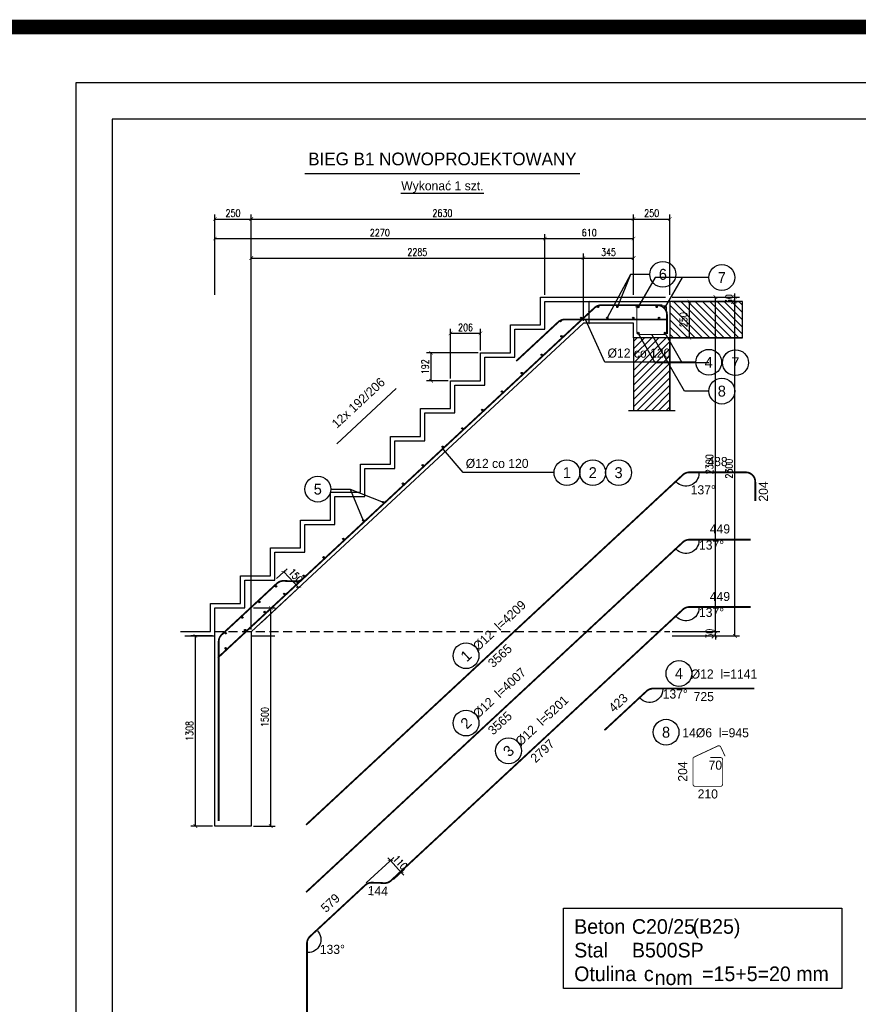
# Model space of a CAD drawing. Header units: millimetres. Extents: x 11984 to 50512, y -26688 to 13952.
# Tile 82 of 85: x 31086 to 36855, y 5468 to 12240. Entities that reach past the tile are written whole.
import ezdxf
from ezdxf.enums import TextEntityAlignment as Align

# ---------------------------------------------------------------- set-up
doc = ezdxf.new("R2010")
doc.units = ezdxf.units.MM
doc.header["$MEASUREMENT"] = 0
doc.linetypes.add('DASHED', pattern=[0.75, 0.5, -0.25])
doc.linetypes.add('HIDDEN', pattern=[9.525, 6.35, -3.175])
for name, color, linetype in [('e-cad_cienkie', 1, 'Continuous'), ('e-cad_kontur', 2, 'Continuous'), ('e-cad_opisy', 7, 'Continuous'), ('e-cad_prety_widok', 3, 'Continuous'), ('e-cad_ukryte', 1, 'HIDDEN'), ('e-cad_wypelnienia', 254, 'Continuous')]:
    doc.layers.add(name, color=color, linetype=linetype)
doc.layers.add('e-cad_wymiary', color=5, linetype='Continuous', lineweight=9)
doc.styles.add('e-cad_1', font='simplex.shx', dxfattribs={"width": 0.8})
doc.styles.add('SPECBUD_TXT', font='txt')
doc.dimstyles.new('e-cad_1_25_[mm]', dxfattribs={"dimscale": 25, "dimtxt": 2, "dimasz": 1, "dimexe": 1.25, "dimexo": 0.625, "dimtad": 1, "dimdec": 0, "dimrnd": 1, "dimzin": 1, "dimtxsty": 'e-cad_1', "dimblk": 'ARCHTICK', "dimcen": 2.5, "dimclrd": 256, "dimclre": 256, "dimclrt": 7, "dimadec": 0, "dimazin": 0, "dimtfac": 1, "dimtix": 1, "dimtmove": 0, "dimatfit": 0, "dimfxl": 0, "dimarcsym": 0})
doc.dimstyles.new('SPECBUD', dxfattribs={"dimscale": 25, "dimtxt": 0.25, "dimasz": 0.25, "dimexe": 0.125, "dimexo": 0.3, "dimgap": 0.1, "dimtad": 1, "dimdec": 0, "dimlfac": 10, "dimzin": 0, "dimtxsty": 'SPECBUD_TXT', "dimblk": 'OBLIQUE', "dimblk1": 'OBLIQUE', "dimblk2": 'OBLIQUE', "dimcen": 0.1, "dimclrt": 256, "dimadec": 0, "dimazin": 0, "dimtfac": 1, "dimtdec": 4, "dimtofl": 0, "dimtmove": 0, "dimatfit": 3, "dimfxl": 0, "dimtolj": 1, "dimtzin": 0, "dimlwe": 0, "dimarcsym": 0})

# ---------------------------------------------------------------- blocks, each defined once
blk = doc.blocks.new('_ArchTick')
at = {"color": 0, "linetype": 'ByBlock', "const_width": 0.15}
blk.add_lwpolyline([(-0.5, -0.5), (0.5, 0.5)], dxfattribs=at)
blk = doc.blocks.new('*D1183')
at = {"layer": 'Defpoints', "color": 0, "ltscale": 10}
for p in [(35558.6, 10332.4), (35871.7, 10332.4), (35558.6, 8032.4)]:
    blk.add_point(p, dxfattribs=at)
at = {"layer": 'e-cad_wymiary', "lineweight": -2, "ltscale": 125}
for p, q in [((35574.3, 10332.4), (35903, 10332.4)), ((35871.7, 8032.4), (35871.7, 10332.4)), ((35574.3, 8032.4), (35903, 8032.4))]:
    blk.add_line(p, q, dxfattribs=at)
at = {"layer": 'e-cad_wymiary', "lineweight": -2, "ltscale": 10, "xscale": 25, "yscale": 25, "zscale": 25}
for p, rotation in [((35871.7, 10332.4), 90), ((35871.7, 8032.4), 270)]:
    blk.add_blockref('_ArchTick', p, dxfattribs=dict(at, rotation=rotation))
at = {"layer": 'e-cad_wymiary', "color": 7, "ltscale": 10, "insert": (35831.1, 9182.4), "char_height": 50, "attachment_point": 5, "rotation": 90, "style": 'e-cad_1'}
blk.add_mtext('2300', dxfattribs=at)
blk = doc.blocks.new('*D1184')
at = {"layer": 'Defpoints', "color": 0, "ltscale": 10}
for p in [(32294.4, 8002.4), (32428.6, 8002.4), (32428.6, 6694.1)]:
    blk.add_point(p, dxfattribs=at)
at = {"layer": 'e-cad_wymiary', "lineweight": -2, "ltscale": 125}
for p, q in [((32413, 8002.4), (32263.2, 8002.4)), ((32294.4, 6694.1), (32294.4, 8002.4)), ((32413, 6694.1), (32263.2, 6694.1))]:
    blk.add_line(p, q, dxfattribs=at)
at = {"layer": 'e-cad_wymiary', "lineweight": -2, "ltscale": 10, "xscale": 25, "yscale": 25, "zscale": 25}
for p, rotation in [((32294.4, 8002.4), 90), ((32294.4, 6694.1), 270)]:
    blk.add_blockref('_ArchTick', p, dxfattribs=dict(at, rotation=rotation))
at = {"layer": 'e-cad_wymiary', "color": 7, "ltscale": 10, "insert": (32253.8, 7348.3), "char_height": 50, "attachment_point": 5, "rotation": 90, "style": 'e-cad_1'}
blk.add_mtext('1308', dxfattribs=at)
blk = doc.blocks.new('*D1185')
at = {"layer": 'Defpoints', "color": 0, "ltscale": 10}
for p in [(32678.6, 8194.1), (32812.8, 8194.1), (32678.6, 6694.1)]:
    blk.add_point(p, dxfattribs=at)
at = {"layer": 'e-cad_wymiary', "lineweight": -2, "ltscale": 125}
for p, q in [((32694.3, 8194.1), (32844.1, 8194.1)), ((32812.8, 6694.1), (32812.8, 8194.1)), ((32694.3, 6694.1), (32844.1, 6694.1))]:
    blk.add_line(p, q, dxfattribs=at)
at = {"layer": 'e-cad_wymiary', "lineweight": -2, "ltscale": 10, "xscale": 25, "yscale": 25, "zscale": 25}
for p, rotation in [((32812.8, 8194.1), 90), ((32812.8, 6694.1), 270)]:
    blk.add_blockref('_ArchTick', p, dxfattribs=dict(at, rotation=rotation))
at = {"layer": 'e-cad_wymiary', "color": 7, "ltscale": 10, "insert": (32772.2, 7444.1), "char_height": 50, "attachment_point": 5, "rotation": 90, "style": 'e-cad_1'}
blk.add_mtext('1500', dxfattribs=at)
blk = doc.blocks.new('*D1186')
at = {"layer": 'Defpoints', "color": 0, "ltscale": 10}
for p in [(35558.6, 10302.4), (35692.8, 10302.4), (35558.6, 10052.4)]:
    blk.add_point(p, dxfattribs=at)
at = {"layer": 'e-cad_wymiary', "lineweight": -2, "ltscale": 125}
for p, q in [((35574.3, 10302.4), (35724.1, 10302.4)), ((35692.8, 10052.4), (35692.8, 10302.4)), ((35574.3, 10052.4), (35724.1, 10052.4))]:
    blk.add_line(p, q, dxfattribs=at)
at = {"layer": 'e-cad_wymiary', "lineweight": -2, "ltscale": 10, "xscale": 25, "yscale": 25, "zscale": 25}
for p, rotation in [((35692.8, 10302.4), 90), ((35692.8, 10052.4), 270)]:
    blk.add_blockref('_ArchTick', p, dxfattribs=dict(at, rotation=rotation))
at = {"layer": 'e-cad_wymiary', "color": 7, "ltscale": 10, "insert": (35652.2, 10177.4), "char_height": 50, "attachment_point": 5, "rotation": 90, "style": 'e-cad_1'}
blk.add_mtext('250', dxfattribs=at)
blk = doc.blocks.new('*D1187')
at = {"layer": 'Defpoints', "color": 0, "ltscale": 10}
for p in [(35558.6, 8032.4), (35558.6, 8002.4), (35871.7, 8032.4)]:
    blk.add_point(p, dxfattribs=at)
at = {"layer": 'e-cad_wymiary', "lineweight": -2, "ltscale": 125}
for p, q in [((35574.3, 8032.4), (35903, 8032.4)), ((35574.3, 8002.4), (35903, 8002.4)), ((35871.7, 8032.4), (35871.7, 8057.4)), ((35871.7, 8002.4), (35871.7, 8032.4)), ((35871.7, 8002.4), (35871.7, 7977.4))]:
    blk.add_line(p, q, dxfattribs=at)
at = {"layer": 'e-cad_wymiary', "lineweight": -2, "ltscale": 10, "xscale": 25, "yscale": 25, "zscale": 25}
for p, rotation in [((35871.7, 8032.4), 270), ((35871.7, 8002.4), 90)]:
    blk.add_blockref('_ArchTick', p, dxfattribs=dict(at, rotation=rotation))
at = {"layer": 'e-cad_wymiary', "color": 7, "ltscale": 10, "insert": (35831.1, 8017.4), "char_height": 50, "attachment_point": 5, "rotation": 90, "style": 'e-cad_1'}
blk.add_mtext('30', dxfattribs=at)
blk = doc.blocks.new('*D1188')
at = {"layer": 'Defpoints', "color": 0, "ltscale": 10}
for p in [(33915.3, 9949.1), (34255.9, 9949.1), (34049.5, 9757.4)]:
    blk.add_point(p, dxfattribs=at)
at = {"layer": 'e-cad_wymiary', "lineweight": -2, "ltscale": 125}
for p, q in [((34240.3, 9949.1), (33884.1, 9949.1)), ((33915.3, 9757.4), (33915.3, 9949.1)), ((34033.9, 9757.4), (33884.1, 9757.4))]:
    blk.add_line(p, q, dxfattribs=at)
at = {"layer": 'e-cad_wymiary', "lineweight": -2, "ltscale": 10, "xscale": 25, "yscale": 25, "zscale": 25}
for p, rotation in [((33915.3, 9949.1), 90), ((33915.3, 9757.4), 270)]:
    blk.add_blockref('_ArchTick', p, dxfattribs=dict(at, rotation=rotation))
at = {"layer": 'e-cad_wymiary', "color": 7, "ltscale": 10, "insert": (33874.7, 9853.3), "char_height": 50, "attachment_point": 5, "rotation": 90, "style": 'e-cad_1'}
blk.add_mtext('192', dxfattribs=at)
blk = doc.blocks.new('*D1189')
at = {"layer": 'Defpoints', "color": 0, "ltscale": 10}
for p in [(34255.9, 10083.3), (34255.9, 9949.1), (34049.5, 9757.4)]:
    blk.add_point(p, dxfattribs=at)
at = {"layer": 'e-cad_wymiary', "lineweight": -2, "ltscale": 125}
for p, q in [((34049.5, 9773.1), (34049.5, 10114.6)), ((34255.9, 9964.8), (34255.9, 10114.6)), ((34049.5, 10083.3), (34255.9, 10083.3))]:
    blk.add_line(p, q, dxfattribs=at)
at = {"layer": 'e-cad_wymiary', "lineweight": -2, "ltscale": 10, "xscale": 25, "yscale": 25, "zscale": 25, "rotation": 180}
blk.add_blockref('_ArchTick', (34049.5, 10083.3), dxfattribs=at)
at = {"layer": 'e-cad_wymiary', "lineweight": -2, "ltscale": 10, "xscale": 25, "yscale": 25, "zscale": 25}
blk.add_blockref('_ArchTick', (34255.9, 10083.3), dxfattribs=at)
at = {"layer": 'e-cad_wymiary', "color": 7, "ltscale": 10, "insert": (34152.7, 10124), "char_height": 50, "attachment_point": 5, "style": 'e-cad_1'}
blk.add_mtext('206', dxfattribs=at)
blk = doc.blocks.new('*D1190')
at = {"layer": 'Defpoints', "color": 0, "ltscale": 10}
for p in [(35558.6, 10332.4), (35558.6, 10302.4), (36005.9, 10332.4)]:
    blk.add_point(p, dxfattribs=at)
at = {"layer": 'e-cad_wymiary', "lineweight": -2, "ltscale": 125}
for p, q in [((35574.3, 10332.4), (36037.2, 10332.4)), ((35574.3, 10302.4), (36037.2, 10302.4)), ((36005.9, 10332.4), (36005.9, 10357.4)), ((36005.9, 10302.4), (36005.9, 10332.4)), ((36005.9, 10302.4), (36005.9, 10277.4))]:
    blk.add_line(p, q, dxfattribs=at)
at = {"layer": 'e-cad_wymiary', "lineweight": -2, "ltscale": 10, "xscale": 25, "yscale": 25, "zscale": 25}
for p, rotation in [((36005.9, 10332.4), 270), ((36005.9, 10302.4), 90)]:
    blk.add_blockref('_ArchTick', p, dxfattribs=dict(at, rotation=rotation))
at = {"layer": 'e-cad_wymiary', "color": 7, "ltscale": 10, "insert": (35965.3, 10317.4), "char_height": 50, "attachment_point": 5, "rotation": 90, "style": 'e-cad_1'}
blk.add_mtext('30', dxfattribs=at)
blk = doc.blocks.new('*D1191')
at = {"layer": 'Defpoints', "color": 0, "ltscale": 10}
for p in [(35558.6, 10302.4), (36005.9, 10302.4), (35558.6, 8002.4)]:
    blk.add_point(p, dxfattribs=at)
at = {"layer": 'e-cad_wymiary', "lineweight": -2, "ltscale": 125}
for p, q in [((35574.3, 10302.4), (36037.2, 10302.4)), ((36005.9, 8002.4), (36005.9, 10302.4)), ((35574.3, 8002.4), (36037.2, 8002.4))]:
    blk.add_line(p, q, dxfattribs=at)
at = {"layer": 'e-cad_wymiary', "lineweight": -2, "ltscale": 10, "xscale": 25, "yscale": 25, "zscale": 25}
for p, rotation in [((36005.9, 10302.4), 90), ((36005.9, 8002.4), 270)]:
    blk.add_blockref('_ArchTick', p, dxfattribs=dict(at, rotation=rotation))
at = {"layer": 'e-cad_wymiary', "color": 7, "ltscale": 10, "insert": (35965.3, 9152.4), "char_height": 50, "attachment_point": 5, "rotation": 90, "style": 'e-cad_1'}
blk.add_mtext('2300', dxfattribs=at)
blk = doc.blocks.new('*D1192')
at = {"layer": 'Defpoints', "color": 0, "ltscale": 10}
for p in [(35558.6, 10869.2), (35308.6, 10332.4), (35558.6, 10332.4)]:
    blk.add_point(p, dxfattribs=at)
at = {"layer": 'e-cad_wymiary', "lineweight": -2, "ltscale": 125}
for p, q in [((35308.6, 10348.1), (35308.6, 10900.5)), ((35308.6, 10869.2), (35558.6, 10869.2)), ((35558.6, 10348.1), (35558.6, 10900.5))]:
    blk.add_line(p, q, dxfattribs=at)
at = {"layer": 'e-cad_wymiary', "lineweight": -2, "ltscale": 10, "xscale": 25, "yscale": 25, "zscale": 25, "rotation": 180}
blk.add_blockref('_ArchTick', (35308.6, 10869.2), dxfattribs=at)
at = {"layer": 'e-cad_wymiary', "lineweight": -2, "ltscale": 10, "xscale": 25, "yscale": 25, "zscale": 25}
blk.add_blockref('_ArchTick', (35558.6, 10869.2), dxfattribs=at)
at = {"layer": 'e-cad_wymiary', "color": 7, "ltscale": 10, "insert": (35433.6, 10909.9), "char_height": 50, "attachment_point": 5, "style": 'e-cad_1'}
blk.add_mtext('250', dxfattribs=at)
blk = doc.blocks.new('*D1193')
at = {"layer": 'Defpoints', "color": 0, "ltscale": 10}
for p in [(34698.6, 10735), (32428.6, 10332.4), (34698.6, 10332.4)]:
    blk.add_point(p, dxfattribs=at)
at = {"layer": 'e-cad_wymiary', "lineweight": -2, "ltscale": 125}
for p, q in [((32428.6, 10348.1), (32428.6, 10766.3)), ((32428.6, 10735), (34698.6, 10735)), ((34698.6, 10348.1), (34698.6, 10766.3))]:
    blk.add_line(p, q, dxfattribs=at)
at = {"layer": 'e-cad_wymiary', "lineweight": -2, "ltscale": 10, "xscale": 25, "yscale": 25, "zscale": 25, "rotation": 180}
blk.add_blockref('_ArchTick', (32428.6, 10735), dxfattribs=at)
at = {"layer": 'e-cad_wymiary', "lineweight": -2, "ltscale": 10, "xscale": 25, "yscale": 25, "zscale": 25}
blk.add_blockref('_ArchTick', (34698.6, 10735), dxfattribs=at)
at = {"layer": 'e-cad_wymiary', "color": 7, "ltscale": 10, "insert": (33563.6, 10775.7), "char_height": 50, "attachment_point": 5, "style": 'e-cad_1'}
blk.add_mtext('2270', dxfattribs=at)
blk = doc.blocks.new('_OBLIQUE')
at = {"color": 0, "lineweight": -2}
blk.add_line((-0.5, -0.5), (0.5, 0.5), dxfattribs=at)
blk = doc.blocks.new('*D1194')
at = {"layer": 'Defpoints', "color": 0, "ltscale": 10}
for p in [(35003.6, 10302.4), (35137.8, 10302.4), (35137.8, 10152.4)]:
    blk.add_point(p, dxfattribs=at)
at = {"layer": 'e-cad_wymiary', "color": 0, "lineweight": 0, "ltscale": 125}
for p, q in [((35130.3, 10302.4), (35000.5, 10302.4)), ((35130.3, 10152.4), (35000.5, 10152.4))]:
    blk.add_line(p, q, dxfattribs=at)
at = {"layer": 'e-cad_wymiary', "color": 0, "lineweight": -2, "ltscale": 125}
blk.add_line((35003.6, 10152.4), (35003.6, 10302.4), dxfattribs=at)
at = {"layer": 'e-cad_wymiary', "color": 0, "lineweight": -2, "ltscale": 10, "xscale": 6.25, "yscale": 6.25, "zscale": 6.25}
for p, rotation in [((35003.6, 10302.4), 90), ((35003.6, 10152.4), 270)]:
    blk.add_blockref('_OBLIQUE', p, dxfattribs=dict(at, rotation=rotation))
at = {"layer": 'e-cad_wymiary', "ltscale": 10, "insert": (34998, 10227.4), "char_height": 6.25, "attachment_point": 5, "rotation": 90, "style": 'SPECBUD_TXT'}
blk.add_mtext('\\A1;1500', dxfattribs=at)
blk = doc.blocks.new('*D1195')
at = {"layer": 'Defpoints', "color": 0, "ltscale": 10}
for p in [(32903.2, 8443.2), (32841.3, 8385.7), (32737, 8084.2)]:
    blk.add_point(p, dxfattribs=at)
at = {"layer": 'e-cad_wymiary', "lineweight": -2, "ltscale": 125}
for p, q in [((32852.8, 8396.4), (32926.1, 8464.5)), ((33005.3, 8333.4), (32903.2, 8443.2)), ((32748.5, 8094.9), (33028.2, 8354.7))]:
    blk.add_line(p, q, dxfattribs=at)
at = {"layer": 'e-cad_wymiary', "lineweight": -2, "ltscale": 10, "xscale": 25, "yscale": 25, "zscale": 25}
for p, rotation in [((32903.2, 8443.2), 132.8928981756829), ((33005.3, 8333.4), 312.8928981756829)]:
    blk.add_blockref('_ArchTick', p, dxfattribs=dict(at, rotation=rotation))
at = {"layer": 'e-cad_wymiary', "color": 7, "ltscale": 10, "insert": (32984, 8416), "char_height": 50, "attachment_point": 5, "rotation": 312.8929, "style": 'e-cad_1'}
blk.add_mtext('150', dxfattribs=at)
blk = doc.blocks.new('*D1196')
at = {"layer": 'Defpoints', "color": 0, "ltscale": 10}
for p in [(33710.5, 6375.9), (33644.8, 6315), (33458.5, 6292.1)]:
    blk.add_point(p, dxfattribs=at)
at = {"layer": 'e-cad_wymiary', "lineweight": -2, "ltscale": 125}
for p, q in [((33470, 6302.8), (33658.6, 6477.8)), ((33635.7, 6456.5), (33618.7, 6474.8)), ((33635.7, 6456.5), (33710.5, 6375.9)), ((33656.3, 6325.7), (33733.4, 6397.2)), ((33710.5, 6375.9), (33727.5, 6357.6))]:
    blk.add_line(p, q, dxfattribs=at)
at = {"layer": 'e-cad_wymiary', "lineweight": -2, "ltscale": 10, "xscale": 25, "yscale": 25, "zscale": 25}
for p, rotation in [((33635.7, 6456.5), 312.862539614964), ((33710.5, 6375.9), 132.8625396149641)]:
    blk.add_blockref('_ArchTick', p, dxfattribs=dict(at, rotation=rotation))
at = {"layer": 'e-cad_wymiary', "color": 7, "ltscale": 10, "insert": (33702.8, 6443.9), "char_height": 50, "attachment_point": 5, "rotation": 312.86254, "style": 'e-cad_1'}
blk.add_mtext('110', dxfattribs=at)
blk = doc.blocks.new('*D1197')
at = {"layer": 'Defpoints', "color": 0, "ltscale": 10}
for p in [(35308.6, 10735), (34698.6, 10332.4), (35308.6, 10332.4)]:
    blk.add_point(p, dxfattribs=at)
at = {"layer": 'e-cad_wymiary', "lineweight": -2, "ltscale": 125}
for p, q in [((34698.6, 10348.1), (34698.6, 10766.3)), ((34698.6, 10735), (35308.6, 10735)), ((35308.6, 10348.1), (35308.6, 10766.3))]:
    blk.add_line(p, q, dxfattribs=at)
at = {"layer": 'e-cad_wymiary', "lineweight": -2, "ltscale": 10, "xscale": 25, "yscale": 25, "zscale": 25, "rotation": 180}
blk.add_blockref('_ArchTick', (34698.6, 10735), dxfattribs=at)
at = {"layer": 'e-cad_wymiary', "lineweight": -2, "ltscale": 10, "xscale": 25, "yscale": 25, "zscale": 25}
blk.add_blockref('_ArchTick', (35308.6, 10735), dxfattribs=at)
at = {"layer": 'e-cad_wymiary', "color": 7, "ltscale": 10, "insert": (35003.6, 10775.7), "char_height": 50, "attachment_point": 5, "style": 'e-cad_1'}
blk.add_mtext('610', dxfattribs=at)
blk = doc.blocks.new('*D1198')
at = {"layer": 'Defpoints', "color": 0, "ltscale": 10}
for p in [(35308.6, 10869.2), (32678.6, 10332.4), (35308.6, 10332.4)]:
    blk.add_point(p, dxfattribs=at)
at = {"layer": 'e-cad_wymiary', "lineweight": -2, "ltscale": 125}
for p, q in [((32678.6, 10348.1), (32678.6, 10900.5)), ((32678.6, 10869.2), (35308.6, 10869.2)), ((35308.6, 10348.1), (35308.6, 10900.5))]:
    blk.add_line(p, q, dxfattribs=at)
at = {"layer": 'e-cad_wymiary', "lineweight": -2, "ltscale": 10, "xscale": 25, "yscale": 25, "zscale": 25, "rotation": 180}
blk.add_blockref('_ArchTick', (32678.6, 10869.2), dxfattribs=at)
at = {"layer": 'e-cad_wymiary', "lineweight": -2, "ltscale": 10, "xscale": 25, "yscale": 25, "zscale": 25}
blk.add_blockref('_ArchTick', (35308.6, 10869.2), dxfattribs=at)
at = {"layer": 'e-cad_wymiary', "color": 7, "ltscale": 10, "insert": (33993.6, 10909.9), "char_height": 50, "attachment_point": 5, "style": 'e-cad_1'}
blk.add_mtext('2630', dxfattribs=at)
blk = doc.blocks.new('*D1199')
at = {"layer": 'Defpoints', "color": 0, "ltscale": 10}
for p in [(32678.6, 10869.2), (32428.6, 10332.4), (32678.6, 10332.4)]:
    blk.add_point(p, dxfattribs=at)
at = {"layer": 'e-cad_wymiary', "lineweight": -2, "ltscale": 125}
for p, q in [((32428.6, 10348.1), (32428.6, 10900.5)), ((32428.6, 10869.2), (32678.6, 10869.2)), ((32678.6, 10348.1), (32678.6, 10900.5))]:
    blk.add_line(p, q, dxfattribs=at)
at = {"layer": 'e-cad_wymiary', "lineweight": -2, "ltscale": 10, "xscale": 25, "yscale": 25, "zscale": 25, "rotation": 180}
blk.add_blockref('_ArchTick', (32428.6, 10869.2), dxfattribs=at)
at = {"layer": 'e-cad_wymiary', "lineweight": -2, "ltscale": 10, "xscale": 25, "yscale": 25, "zscale": 25}
blk.add_blockref('_ArchTick', (32678.6, 10869.2), dxfattribs=at)
at = {"layer": 'e-cad_wymiary', "color": 7, "ltscale": 10, "insert": (32553.6, 10909.9), "char_height": 50, "attachment_point": 5, "style": 'e-cad_1'}
blk.add_mtext('250', dxfattribs=at)
blk = doc.blocks.new('*D1200')
at = {"layer": 'Defpoints', "color": 0, "ltscale": 10}
for p in [(35308.6, 10600.8), (35308.6, 10332.4), (34963.9, 10152.4)]:
    blk.add_point(p, dxfattribs=at)
at = {"layer": 'e-cad_wymiary', "lineweight": -2, "ltscale": 125}
for p, q in [((34963.9, 10168.1), (34963.9, 10632.1)), ((35308.6, 10348.1), (35308.6, 10632.1)), ((34963.9, 10600.8), (35308.6, 10600.8))]:
    blk.add_line(p, q, dxfattribs=at)
at = {"layer": 'e-cad_wymiary', "lineweight": -2, "ltscale": 10, "xscale": 25, "yscale": 25, "zscale": 25, "rotation": 180}
blk.add_blockref('_ArchTick', (34963.9, 10600.8), dxfattribs=at)
at = {"layer": 'e-cad_wymiary', "lineweight": -2, "ltscale": 10, "xscale": 25, "yscale": 25, "zscale": 25}
blk.add_blockref('_ArchTick', (35308.6, 10600.8), dxfattribs=at)
at = {"layer": 'e-cad_wymiary', "color": 7, "ltscale": 10, "insert": (35136.3, 10641.5), "char_height": 50, "attachment_point": 5, "style": 'e-cad_1'}
blk.add_mtext('345', dxfattribs=at)
blk = doc.blocks.new('*D1201')
at = {"layer": 'Defpoints', "color": 0, "ltscale": 10}
for p in [(34963.9, 10600.8), (34963.9, 10152.4), (32678.6, 8029.9)]:
    blk.add_point(p, dxfattribs=at)
at = {"layer": 'e-cad_wymiary', "lineweight": -2, "ltscale": 125}
for p, q in [((32678.6, 8045.6), (32678.6, 10632.1)), ((34963.9, 10168.1), (34963.9, 10632.1)), ((32678.6, 10600.8), (34963.9, 10600.8))]:
    blk.add_line(p, q, dxfattribs=at)
at = {"layer": 'e-cad_wymiary', "lineweight": -2, "ltscale": 10, "xscale": 25, "yscale": 25, "zscale": 25, "rotation": 180}
blk.add_blockref('_ArchTick', (32678.6, 10600.8), dxfattribs=at)
at = {"layer": 'e-cad_wymiary', "lineweight": -2, "ltscale": 10, "xscale": 25, "yscale": 25, "zscale": 25}
blk.add_blockref('_ArchTick', (34963.9, 10600.8), dxfattribs=at)
at = {"layer": 'e-cad_wymiary', "color": 7, "ltscale": 10, "insert": (33821.3, 10641.5), "char_height": 50, "attachment_point": 5, "style": 'e-cad_1'}
blk.add_mtext('2285', dxfattribs=at)

msp = doc.modelspace()

# ---------------------------------------------------------------- hatches: boundary and pattern name
at = {"layer": 'e-cad_prety_widok', "ltscale": 125}
h = msp.add_hatch(color=256, dxfattribs=at)
edge = h.paths.add_edge_path()
edge.add_arc((35063.55, 10265.44), 5, 0, 360)
h = msp.add_hatch(color=256, dxfattribs=at)
edge = h.paths.add_edge_path()
edge.add_arc((35063.55, 10265.44), 5, 0, 360)
h = msp.add_hatch(color=256, dxfattribs=at)
edge = h.paths.add_edge_path()
edge.add_arc((35197.95, 10265.44), 5, 0, 360)
h = msp.add_hatch(color=256, dxfattribs=at)
edge = h.paths.add_edge_path()
edge.add_arc((35332.25, 10265.44), 5, 0, 360)
h = msp.add_hatch(color=256, dxfattribs=at)
edge = h.paths.add_edge_path()
edge.add_arc((35340.65, 10264.44), 6, 0, 360)
h = msp.add_hatch(color=256, dxfattribs=at)
edge = h.paths.add_edge_path()
edge.add_arc((35466.65, 10265.44), 5, 0, 360)
h = msp.add_hatch(color=256, dxfattribs=at)
edge = h.paths.add_edge_path()
edge.add_arc((35526.65, 10264.44), 6, 0, 360)
h = msp.add_hatch(color=256, dxfattribs=at)
edge = h.paths.add_edge_path()
edge.add_arc((34805.35, 10167.44), 5, 0, 360)
h = msp.add_hatch(color=256, dxfattribs=at)
edge = h.paths.add_edge_path()
edge.add_arc((34949.35, 10189.44), 5, 0, 360)
h = msp.add_hatch(color=256, dxfattribs=at)
edge = h.paths.add_edge_path()
edge.add_arc((35127.85, 10189.44), 5, 0, 360)
h = msp.add_hatch(color=256, dxfattribs=at)
edge = h.paths.add_edge_path()
edge.add_arc((35306.25, 10189.44), 5, 0, 360)
h = msp.add_hatch(color=256, dxfattribs=at)
edge = h.paths.add_edge_path()
edge.add_arc((35484.65, 10189.44), 5, 0, 360)
h = msp.add_hatch(color=256, dxfattribs=at)
edge = h.paths.add_edge_path()
edge.add_arc((35340.65, 10084.44), 6, 0, 360)
h = msp.add_hatch(color=256, dxfattribs=at)
edge = h.paths.add_edge_path()
edge.add_arc((35526.65, 10084.44), 6, 0, 360)
h = msp.add_hatch(color=256, dxfattribs=at)
edge = h.paths.add_edge_path()
edge.add_arc((34812.95, 10062.74), 5, 0, 360)
h = msp.add_hatch(color=256, dxfattribs=at)
edge = h.paths.add_edge_path()
edge.add_arc((34676.55, 9936.04), 5, 0, 360)
h = msp.add_hatch(color=256, dxfattribs=at)
edge = h.paths.add_edge_path()
edge.add_arc((34540.15, 9809.34), 5, 0, 360)
h = msp.add_hatch(color=256, dxfattribs=at)
edge = h.paths.add_edge_path()
edge.add_arc((34403.75, 9682.64), 5, 0, 360)
h = msp.add_hatch(color=256, dxfattribs=at)
edge = h.paths.add_edge_path()
edge.add_arc((34267.35, 9555.94), 5, 0, 360)
h = msp.add_hatch(color=256, dxfattribs=at)
edge = h.paths.add_edge_path()
edge.add_arc((34130.95, 9429.24), 5, 0, 360)
h = msp.add_hatch(color=256, dxfattribs=at)
edge = h.paths.add_edge_path()
edge.add_arc((33994.55, 9302.54), 5, 0, 360)
h = msp.add_hatch(color=256, dxfattribs=at)
edge = h.paths.add_edge_path()
edge.add_arc((33858.15, 9175.84), 5, 0, 360)
h = msp.add_hatch(color=256, dxfattribs=at)
edge = h.paths.add_edge_path()
edge.add_arc((33721.75, 9049.14), 5, 0, 360)
h = msp.add_hatch(color=256, dxfattribs=at)
edge = h.paths.add_edge_path()
edge.add_arc((33585.25, 8922.44), 5, 0, 360)
h = msp.add_hatch(color=256, dxfattribs=at)
edge = h.paths.add_edge_path()
edge.add_arc((33448.85, 8795.84), 5, 0, 360)
h = msp.add_hatch(color=256, dxfattribs=at)
edge = h.paths.add_edge_path()
edge.add_arc((33312.45, 8669.14), 5, 0, 360)
h = msp.add_hatch(color=256, dxfattribs=at)
edge = h.paths.add_edge_path()
edge.add_arc((33176.05, 8542.44), 5, 0, 360)
h = msp.add_hatch(color=256, dxfattribs=at)
edge = h.paths.add_edge_path()
edge.add_arc((33039.65, 8415.74), 5, 0, 360)
h = msp.add_hatch(color=256, dxfattribs=at)
edge = h.paths.add_edge_path()
edge.add_arc((32849.65, 8342.94), 5, 0, 360)
h = msp.add_hatch(color=256, dxfattribs=at)
edge = h.paths.add_edge_path()
edge.add_arc((32905.45, 8291.04), 5, 0, 360)
h = msp.add_hatch(color=256, dxfattribs=at)
edge = h.paths.add_edge_path()
edge.add_arc((32733.95, 8235.54), 5, 0, 360)
h = msp.add_hatch(color=256, dxfattribs=at)
edge = h.paths.add_edge_path()
edge.add_arc((32618.35, 8128.14), 5, 0, 360)
h = msp.add_hatch(color=256, dxfattribs=at)
edge = h.paths.add_edge_path()
edge.add_arc((32771.15, 8166.34), 5, 0, 360)
h = msp.add_hatch(color=256, dxfattribs=at)
edge = h.paths.add_edge_path()
edge.add_arc((32502.65, 8020.64), 5, 0, 360)
h = msp.add_hatch(color=256, dxfattribs=at)
edge = h.paths.add_edge_path()
edge.add_arc((32636.85, 8041.64), 5, 0, 360)
h = msp.add_hatch(color=256, dxfattribs=at)
edge = h.paths.add_edge_path()
edge.add_arc((32502.65, 7916.94), 5, 0, 360)
at = {"layer": 'e-cad_wypelnienia', "ltscale": 125}
h = msp.add_hatch(dxfattribs=at)
h.set_pattern_fill('ANSI31', color=256, scale=25, angle=270, style=0)
h.set_pattern_definition([(315, (38595.947, 10839.243), (-25, -25), [])])
h.paths.add_polyline_path([(36058.65, 10052.44), (36058.65, 10302.44), (35558.65, 10302.44), (35558.65, 10052.44), (36058.65, 10052.44)], is_closed=False)
h = msp.add_hatch(dxfattribs=at)
h.set_pattern_fill('ANSI31', color=256, scale=25, style=0)
h.set_pattern_definition([(45, (32070.747, 11389.743), (25, -25), [])])
h.paths.add_polyline_path([(35558.65, 10052.44), (35308.65, 10052.44), (35308.65, 9552.44), (35558.65, 9552.44), (35558.65, 10052.44)], is_closed=False)

# ---------------------------------------------------------------- linework, layer by layer
at = {"layer": 'e-cad_cienkie', "linetype": 'Continuous', "ltscale": 125}
for p, q in [((35308.65, 10052.44), (35308.65, 9552.44)), ((35558.65, 10052.44), (35558.65, 9552.44)), ((36058.65, 10052.44), (35558.65, 10052.44))]:
    msp.add_line(p, q, dxfattribs=at)
at = {"layer": 'e-cad_cienkie', "linetype": 'DASHED', "ltscale": 125}
msp.add_line((35272.85, 9552.44), (35594.45, 9552.44), dxfattribs=at)
at = {"layer": 'e-cad_cienkie', "linetype": 'Continuous', "ltscale": 125}
msp.add_lwpolyline([(32192.25, 8032.44), (32398.65, 8032.44), (32398.65, 8032.44), (32398.65, 8032.44), (32398.65, 8224.14), (32605.05, 8224.14), (32605.05, 8415.74), (32811.35, 8415.74), (32811.35, 8607.44), (33017.75, 8607.44), (33017.75, 8799.14), (33224.15, 8799.14), (33224.15, 8990.74), (33430.45, 8990.74), (33430.45, 9182.44), (33636.85, 9182.44), (33636.85, 9374.14), (33843.15, 9374.14), (33843.15, 9565.74), (34049.55, 9565.74), (34049.55, 9757.44), (34255.95, 9757.44), (34255.95, 9949.14), (34462.25, 9949.14), (34462.25, 10140.74), (34668.65, 10140.74), (34668.65, 10332.44), (34668.65, 10332.44), (35528.65, 10332.44)], dxfattribs=at)
at = {"layer": 'e-cad_kontur', "linetype": 'Continuous', "ltscale": 125}
for p, q in [((32222.25, 8002.44), (32428.65, 8002.44)), ((32678.65, 8002.44), (32841.35, 8002.44))]:
    msp.add_line(p, q, dxfattribs=at)
msp.add_lwpolyline([(32428.65, 8002.44), (32428.65, 8002.44), (32428.65, 8002.44), (32428.65, 8194.14), (32635.05, 8194.14), (32635.05, 8385.74), (32841.35, 8385.74), (32841.35, 8577.44), (33047.75, 8577.44), (33047.75, 8769.14), (33254.15, 8769.14), (33254.15, 8960.74), (33460.45, 8960.74), (33460.45, 9152.44), (33666.85, 9152.44), (33666.85, 9344.14), (33873.15, 9344.14), (33873.15, 9535.74), (34079.55, 9535.74), (34079.55, 9727.44), (34285.95, 9727.44), (34285.95, 9919.14), (34492.25, 9919.14), (34492.25, 10110.74), (34698.65, 10110.74), (34698.65, 10302.44), (34698.65, 10302.44), (35558.65, 10302.44), (35558.65, 10052.44), (35308.65, 10052.44), (35308.65, 10152.44), (34963.95, 10152.44), (32678.65, 8029.94), (32678.65, 6694.14), (32428.65, 6694.14), (32428.65, 8002.44)], dxfattribs=at)
msp.add_lwpolyline([(32428.65, 8002.44), (32428.65, 8002.44), (32428.65, 8002.44), (32428.65, 8194.14), (32635.05, 8194.14), (32635.05, 8385.74), (32841.35, 8385.74), (32841.35, 8577.44), (33047.75, 8577.44), (33047.75, 8769.14), (33254.15, 8769.14), (33254.15, 8960.74), (33460.45, 8960.74), (33460.45, 9152.44), (33666.85, 9152.44), (33666.85, 9344.14), (33873.15, 9344.14), (33873.15, 9535.74), (34079.55, 9535.74), (34079.55, 9727.44), (34285.95, 9727.44), (34285.95, 9919.14), (34492.25, 9919.14), (34492.25, 10110.74), (34698.65, 10110.74), (34698.65, 10302.44), (34698.65, 10302.44), (35558.65, 10302.44), (35558.65, 10052.44), (35308.65, 10052.44), (35308.65, 10152.44), (34963.95, 10152.44), (32678.65, 8029.94), (32678.65, 6694.14), (32428.65, 6694.14), (32428.65, 8002.44)], dxfattribs=at)
msp.add_lwpolyline([(34825.7, 6129.85), (36742.06, 6129.85), (36742.06, 5576.15), (34825.7, 5576.15)], close=True, dxfattribs=at)
at = {"layer": 'e-cad_opisy', "linetype": 'Continuous', "ltscale": 125}
for p, q in [((33047.75, 11182.34), (34939.55, 11182.34)), ((33708.25, 11048.14), (34279.05, 11048.14)), ((33266.85, 9323.14), (33676.05, 9703.14))]:
    msp.add_line(p, q, dxfattribs=at)
for points in [[(35421.45, 10488.94), (35287.35, 10488.94), (35127.85, 10189.44)], [(35421.45, 10488.94), (35287.35, 10488.94), (35197.95, 10265.44)], [(35827.05, 10467.54), (35457.95, 10467.54), (35340.65, 10264.44)], [(35827.05, 10467.54), (35643.95, 10467.54), (35526.65, 10264.44)], [(35737.05, 9884.04), (35111.85, 9884.04), (34977.65, 10178.44)], [(35827.05, 9881.34), (35457.95, 9881.34), (35340.65, 10084.44)], [(35827.05, 9685.94), (35658.55, 9685.94), (35433.65, 10075.44)], [(35827.05, 9881.34), (35643.95, 9881.34), (35526.65, 10084.44)], [(34761.55, 9124.94), (34136.35, 9124.94), (34002.15, 9285.14)], [(33225.35, 9011.84), (33359.45, 9011.84), (33448.85, 8795.84)], [(33225.35, 9011.84), (33359.45, 9011.84), (33585.25, 8922.44)]]:
    msp.add_lwpolyline(points, dxfattribs=at)
for points in [[(35758.55, 9121.34, -0.681489), (35603.45, 9060.44)], [(35758.55, 8658.24, -0.681489), (35603.45, 8597.34)], [(35758.55, 8195.14, -0.681489), (35603.45, 8134.24)], [(35509.05, 7634.04, -0.681489), (35353.95, 7573.14)], [(33133.75, 5974.04, -0.6544525), (33068.15, 5823.64)]]:
    msp.add_lwpolyline(points, format="xyb", dxfattribs=at)
for centre in [(35510.25, 10488.94), (35915.85, 10467.54), (35825.85, 9884.04), (36009.64, 9881.34), (35915.85, 9685.94), (34850.35, 9124.94), (35027.95, 9124.94), (35205.55, 9124.94), (33136.55, 9011.84), (34156.25, 7865.94), (35620.85, 7743.74), (34156.25, 7402.84), (35532.2, 7339.64), (34448.65, 7211.34)]:
    msp.add_circle(centre, 88.8, dxfattribs=at)
at = {"layer": 'e-cad_prety_widok', "linetype": 'Continuous', "ltscale": 125}
for points, const_width in [([(32448.65, 7851.74), (32448.65, 7851.74), (32448.65, 7851.74), (32448.65, 7851.74), (32448.65, 7851.74), (32448.65, 7851.74), (35040.28, 10258.78, -0.1893362), (35085.27, 10276.44), (35505.75, 10276.44), (35505.75, 10276.44), (35505.75, 10276.44), (35505.75, 10276.44), (35505.75, 10276.44), (35505.75, 10276.44)], 12), ([(32448.65, 7851.74), (32448.65, 7851.74), (32448.65, 7851.74), (32448.65, 7851.74), (32448.65, 7851.74), (32448.65, 7851.74), (35040.28, 10258.78, -0.1893362), (35085.27, 10276.44), (35472.55, 10276.44, -0.4142136), (35538.65, 10210.34), (35538.65, 10078.44), (35538.65, 10078.44), (35538.65, 10078.44), (35538.65, 10078.44), (35538.65, 10078.44), (35538.65, 10078.44)], 12), ([(32454.65, 6729.14), (32454.65, 6729.14), (32454.65, 6729.14), (32454.65, 6729.14), (32454.65, 6729.14), (32454.65, 6729.14), (32454.65, 7962.27, -0.2085199), (32475.73, 8010.63), (32854.95, 8362.84, -0.198921), (32902.3, 8380.44), (32986.09, 8377.34, 0.1989133), (33033.44, 8394.94), (35040.28, 10258.78, -0.1893323), (35085.27, 10276.44), (35505.75, 10276.44), (35505.75, 10276.44), (35505.75, 10276.44), (35505.75, 10276.44), (35505.75, 10276.44), (35505.75, 10276.44)], 12), ([(35450.65, 10273.44), (35520.65, 10273.44, -0.4142136), (35535.65, 10258.44), (35535.65, 10090.44, -0.4142136), (35520.65, 10075.44), (35346.65, 10075.44, -0.4142136), (35331.65, 10090.44), (35331.65, 10258.44, -0.4142136), (35346.65, 10273.44), (35520.65, 10273.44, -0.4142136), (35535.65, 10258.44), (35535.65, 10188.44)], 6), ([(35532.65, 10178.44), (35532.65, 10178.44), (35532.65, 10178.44), (35532.65, 10178.44), (35532.65, 10178.44), (35532.65, 10178.44), (34835.89, 10178.44, 0.1893463), (34790.5, 10160.61), (34501.25, 9891.94), (34501.25, 9891.94), (34501.25, 9891.94), (34501.25, 9891.94), (34501.25, 9891.94), (34501.25, 9891.94)], 12), ([(33056.15, 6702.64), (33056.15, 6702.64), (33056.15, 6702.64), (33056.15, 6702.64), (33056.15, 6702.64), (33056.15, 6702.64), (35647.78, 9109.68, -0.1893362), (35692.77, 9127.34), (36080.05, 9127.34, -0.4142136), (36146.15, 9061.24), (36146.15, 8929.34), (36146.15, 8929.34), (36146.15, 8929.34), (36146.15, 8929.34), (36146.15, 8929.34), (36146.15, 8929.34)], 12), ([(33056.15, 6239.54), (33056.15, 6239.54), (33056.15, 6239.54), (33056.15, 6239.54), (33056.15, 6239.54), (33056.15, 6239.54), (35647.78, 8646.58, -0.1893362), (35692.77, 8664.24), (36113.25, 8664.24), (36113.25, 8664.24), (36113.25, 8664.24), (36113.25, 8664.24), (36113.25, 8664.24), (36113.25, 8664.24)], 12), ([(33062.15, 4653.84), (33062.15, 4653.84), (33062.15, 4653.84), (33062.15, 4653.84), (33062.15, 4653.84), (33062.15, 4653.84), (33062.15, 5886.97, -0.2085199), (33083.23, 5935.33), (33462.45, 6287.54, -0.198921), (33509.8, 6305.14), (33593.59, 6302.04, 0.1989133), (33640.94, 6319.64), (35647.78, 8183.48, -0.1893323), (35692.77, 8201.14), (36113.25, 8201.14), (36113.25, 8201.14), (36113.25, 8201.14), (36113.25, 8201.14), (36113.25, 8201.14), (36113.25, 8201.14)], 12), ([(36140.15, 7640.04), (36140.15, 7640.04), (36140.15, 7640.04), (36140.15, 7640.04), (36140.15, 7640.04), (36140.15, 7640.04), (35443.39, 7640.04, 0.1893463), (35398, 7622.21), (35108.75, 7353.54), (35108.75, 7353.54), (35108.75, 7353.54), (35108.75, 7353.54), (35108.75, 7353.54), (35108.75, 7353.54)], 12), ([(35836.35, 7165.39), (35906.35, 7165.39, -0.4142136), (35921.35, 7150.39), (35921.35, 6982.39, -0.4142136), (35906.35, 6967.39), (35732.35, 6967.39, -0.4142136), (35717.35, 6982.39), (35717.35, 7155.79, -0.3007121), (35726.05, 7169.39), (35888.69, 7245.31, -0.4141926), (35908.49, 7238.11), (35938.15, 7174.59)], 6)]:
    msp.add_lwpolyline(points, format="xyb", dxfattribs=dict(at, const_width=const_width))
for centre, radius in [((35063.55, 10265.44), 5), ((35063.55, 10265.44), 5), ((35197.95, 10265.44), 5), ((35332.25, 10265.44), 5), ((35340.65, 10264.44), 6), ((35466.65, 10265.44), 5), ((35526.65, 10264.44), 6), ((34805.35, 10167.44), 5), ((34949.35, 10189.44), 5), ((35127.85, 10189.44), 5), ((35306.25, 10189.44), 5), ((35484.65, 10189.44), 5), ((35340.65, 10084.44), 6), ((35526.65, 10084.44), 6), ((34812.95, 10062.74), 5), ((34676.55, 9936.04), 5), ((34540.15, 9809.34), 5), ((34403.75, 9682.64), 5), ((34267.35, 9555.94), 5), ((34130.95, 9429.24), 5), ((33994.55, 9302.54), 5), ((33858.15, 9175.84), 5), ((33721.75, 9049.14), 5), ((33585.25, 8922.44), 5), ((33448.85, 8795.84), 5), ((33312.45, 8669.14), 5), ((33176.05, 8542.44), 5), ((33039.65, 8415.74), 5), ((32849.65, 8342.94), 5), ((32905.45, 8291.04), 5), ((32733.95, 8235.54), 5), ((32618.35, 8128.14), 5), ((32771.15, 8166.34), 5), ((32502.65, 8020.64), 5), ((32636.85, 8041.64), 5), ((32502.65, 7916.94), 5)]:
    msp.add_circle(centre, radius, dxfattribs=at)
at = {"layer": 'e-cad_ukryte', "linetype": 'DASHED', "ltscale": 125}
msp.add_line((32428.65, 8032.44), (35558.65, 8032.44), dxfattribs=at)
at = {"layer": 'e-cad_wymiary', "color": 2, "ltscale": 2, "const_width": 100}
msp.add_lwpolyline([(24658.88, 12190.34), (47262.08, 12190.34), (47262.08, 402.89), (24658.88, 402.89)], close=True, dxfattribs=at)
at = {"layer": 'e-cad_wypelnienia'}
for points in [[(31471.05, 1306.22), (46321.05, 1306.22), (46321.05, 11806.22), (31471.05, 11806.22)], [(31721.05, 1556.22), (46071.05, 1556.22), (46071.05, 11556.22), (31721.05, 11556.22)]]:
    msp.add_lwpolyline(points, close=True, dxfattribs=at)
at = {"layer": 'e-cad_wypelnienia', "color": 7, "linetype": 'Continuous', "ltscale": 125}
for points in [[(36058.65, 10052.44), (36058.65, 10302.44), (35558.65, 10302.44), (35558.65, 10052.44)], [(35558.65, 10052.44), (35308.65, 10052.44), (35308.65, 9552.44), (35558.65, 9552.44)]]:
    msp.add_lwpolyline(points, close=True, dxfattribs=at)

# ---------------------------------------------------------------- texts
at = {"layer": 'e-cad_opisy', "ltscale": 125, "style": 'SPECBUD_TXT'}
for s, height, p in [('BIEG B1 NOWOPROJEKTOWANY', 87.5, (33993.65, 11212.54)), ('Wykonać 1 szt.', 62.5, (33993.65, 11048.14)), ('488', 62.5, (35886.35, 9151.24)), ('449', 62.5, (35902.95, 8688.14)), ('449', 62.5, (35902.95, 8223.24))]:
    msp.add_text(s, height=height, dxfattribs=at).set_placement(p, align=Align.BOTTOM_CENTER)
for s, p in [('6', (35510.25, 10488.94)), ('7', (35915.85, 10467.54)), ('4', (35825.85, 9884.04)), ('7', (36009.64, 9881.34)), ('8', (35915.85, 9685.94)), ('1', (34850.35, 9124.94)), ('2', (35027.95, 9124.94)), ('3', (35205.55, 9124.94)), ('5', (33136.55, 9011.84)), ('4', (35620.85, 7743.74)), ('8', (35532.2, 7339.64))]:
    msp.add_text(s, height=75, dxfattribs=at).set_placement(p, align=Align.MIDDLE_CENTER)
for s, p in [('Ø12 co 120', (35129.75, 9978.74)), ('Ø12 co 120', (34154.25, 9219.64)), ('137°', (35701.75, 9038.04)), ('137°', (35758.55, 8658.24)), ('137°', (35758.55, 8195.14)), ('137°', (35509.05, 7634.04)), (' 14Ø6  l=945', (35621, 7367.14)), ('133°', (33150.15, 5877.34))]:
    msp.add_text(s, height=62.5, dxfattribs=at).set_placement(p, align=Align.TOP_LEFT)
for s, rotation, p in [('12x 192/206', 42.885357, (33393.95, 9628.24)), ('204', 90, (36170.05, 8995.34)), (' Ø12  l=4209', 42.885357, (34356.05, 8088.94)), ('3565', 42.88501, (34368.25, 7888.64)), (' Ø12  l=4007', 42.885357, (34355.95, 7625.84)), (' Ø12  l=5201', 42.885357, (34648.35, 7434.34)), ('3565', 42.88501, (34368.25, 7425.54)), ('2797', 402.884159, (34660.65, 7234.04)), ('144', -2.116045, (33550.75, 6279.74))]:
    msp.add_text(s, height=62.5, rotation=rotation, dxfattribs=at).set_placement(p, align=Align.TOP_CENTER)
for s, p in [('1', (34156.25, 7865.94)), ('2', (34156.25, 7402.84)), ('3', (34448.65, 7211.34))]:
    msp.add_text(s, height=75, rotation=42.885357, dxfattribs=at).set_placement(p, align=Align.MIDDLE_CENTER)
for s, p in [(' Ø12  l=1141', (35919.05, 7771.24)), ('725', (35791.65, 7616.14)), ('70', (35871.35, 7144.49)), ('210', (35819.35, 6946.49))]:
    msp.add_text(s, height=62.5, dxfattribs=at).set_placement(p, align=Align.TOP_CENTER)
for s, rotation, p in [('423', 42.887253, (35237.15, 7505.54)), ('204', 90, (35696.45, 7069.09)), ('579', 42.885857, (33256.55, 6128.94))]:
    msp.add_text(s, height=62.5, rotation=rotation, dxfattribs=at).set_placement(p, align=Align.BOTTOM_CENTER)
for s, p in [('  Beton', (34825.7, 5953.35)), ('C20/25', (35297.5, 5953.35)), (' (B25)', (35677.4, 5953.35)), ('  Stal', (34825.7, 5790.65)), ('B500SP', (35297.5, 5790.65)), ('  Otulina ', (34825.7, 5627.95)), ('c', (35379.69, 5627.95)), ('=15+5=20 mm', (35780.6, 5627.95)), ('nom', (35453.9, 5600.85))]:
    msp.add_text(s, height=100.59, dxfattribs=at).set_placement(p)

# ---------------------------------------------------------------- dimensions: what is measured, and where the dimension line sits
at = {"layer": 'e-cad_wymiary', "ltscale": 125}
for base, p1, p2, picture, middle in [((32678.65, 10869.24), (32428.65, 10332.44), (32678.65, 10332.44), '*D1199', (32553.65, 10909.87)), ((35308.65, 10869.24), (32678.65, 10332.44), (35308.65, 10332.44), '*D1198', (33993.65, 10909.87)), ((35558.65, 10869.24), (35308.65, 10332.44), (35558.65, 10332.44), '*D1192', (35433.65, 10909.87)), ((34698.65, 10735.04), (32428.65, 10332.44), (34698.65, 10332.44), '*D1193', (33563.65, 10775.67)), ((35308.65, 10735.04), (34698.65, 10332.44), (35308.65, 10332.44), '*D1197', (35003.65, 10775.67)), ((34963.95, 10600.84), (32678.65, 8029.94), (34963.95, 10152.44), '*D1201', (33821.3, 10641.47)), ((35308.65, 10600.84), (34963.95, 10152.44), (35308.65, 10332.44), '*D1200', (35136.3, 10641.47)), ((34255.95, 10083.34), (34049.55, 9757.44), (34255.95, 9949.14), '*D1189', (34152.75, 10123.97))]:
    dim = msp.add_linear_dim(base=base, p1=p1, p2=p2, dimstyle='e-cad_1_25_[mm]', dxfattribs=at)
    dim.commit()
    dim.dimension.update_dxf_attribs({"geometry": picture, "text_midpoint": middle})
dim = msp.add_linear_dim(base=(35003.65, 10302.44), p1=(35137.85, 10152.44), p2=(35137.85, 10302.44), angle=90, dimstyle='SPECBUD', override={"dimblk1": 'OBLIQUE', "dimblk2": 'OBLIQUE', "dimsah": 1}, dxfattribs=at)
dim.commit()
dim.dimension.update_dxf_attribs({"geometry": '*D1194', "text_midpoint": (34997.96, 10227.44)})
for base, p1, p2, angle, picture, middle in [((36005.95, 10332.44), (35558.65, 10302.44), (35558.65, 10332.44), 90, '*D1190', (35965.32, 10317.44)), ((35871.75, 10332.44), (35558.65, 8032.44), (35558.65, 10332.44), 90, '*D1183', (35831.12, 9182.44)), ((35692.85, 10302.44), (35558.65, 10052.44), (35558.65, 10302.44), 90, '*D1186', (35652.22, 10177.44)), ((36005.95, 10302.44), (35558.65, 8002.44), (35558.65, 10302.44), 90, '*D1191', (35965.32, 9152.44)), ((33915.35, 9949.14), (34049.55, 9757.44), (34255.95, 9949.14), 90, '*D1188', (33874.72, 9853.29)), ((32903.24, 8443.25), (32737.05, 8084.24), (32841.35, 8385.74), 312.892898, '*D1195', (32984.02, 8415.99)), ((32812.85, 8194.14), (32678.65, 6694.14), (32678.65, 8194.14), 90, '*D1185', (32772.22, 7444.14)), ((32294.45, 8002.44), (32428.65, 6694.14), (32428.65, 8002.44), 90, '*D1184', (32253.82, 7348.29)), ((35871.75, 8032.44), (35558.65, 8002.44), (35558.65, 8032.44), 90, '*D1187', (35831.12, 8017.44)), ((33710.46, 6375.93), (33458.55, 6292.14), (33644.85, 6315.04), 312.86254, '*D1196', (33702.84, 6443.86))]:
    dim = msp.add_linear_dim(base=base, p1=p1, p2=p2, angle=angle, dimstyle='e-cad_1_25_[mm]', dxfattribs=at)
    dim.commit()
    dim.dimension.update_dxf_attribs({"geometry": picture, "text_midpoint": middle})

doc.saveas('drawing.dxf')
